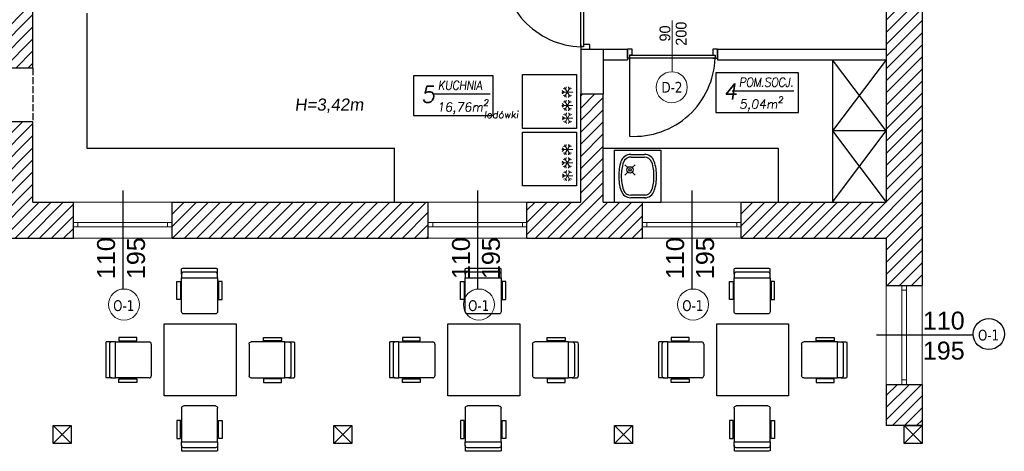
# Model space of a CAD drawing. Header units: millimetres. Extents: x -486876 to 553054, y -140324 to 834178.
# Tile 39 of 155: x -146726 to -135763, y 61893 to 66696. Entities that reach past the tile are written whole.
import ezdxf
from ezdxf.enums import TextEntityAlignment as Align

# ---------------------------------------------------------------- set-up
doc = ezdxf.new("R2010")
doc.units = ezdxf.units.MM
doc.linetypes.add('DASH2', pattern=[0.75, 0.5, -0.25])
doc.linetypes.add('XREF$0$_DASH', pattern=[10, 8, -2])
for name, color, linetype, lineweight in [('_XREF', 252, 'DASH2', 13), ('XREF$0$okna', 8, 'Continuous', 20), ('XREF$0$ściana nośna', 8, 'Continuous', 30)]:
    doc.layers.add(name, color=color, linetype=linetype, lineweight=lineweight)
for name, color, linetype in [('XREF$0$ArchiCAD', 8, 'Continuous'), ('XREF$0$DRZWI', 8, 'Continuous'), ('XREF$0$MEBLE', 8, 'Continuous'), ('XREF$0$MEBLE_ŁAZIENKOWE_I_KUCHENNE', 8, 'Continuous'), ('XREF$0$nowe ściany', 8, 'Continuous'), ('XREF$0$OPIS', 8, 'Continuous'), ('XREF$0$OPISY', 8, 'Continuous'), ('XREF$0$Ppoż', 20, 'Continuous'), ('XREF$0$WIDOK', 8, 'Continuous'), ('XREF$0$WYMIARY', 9, 'Continuous'), ('XREF$0$WYPEŁNIENIA', 8, 'Continuous'), ('XREF$0$ŚCIANY', 8, 'Continuous')]:
    doc.layers.add(name, color=color, linetype=linetype)
doc.styles.add('XREF$0$APLUS', font='arial.ttf', dxfattribs={"width": 0.6})
doc.styles.add('XREF$0$GENERATED_STYLE_1', font='txt')
doc.styles.add('XREF$0$ROMANS', font='romans.shx')
doc.styles.add('XREF$0$Standard', font='arial.ttf')
doc.styles.add('XREF$0$Verdana 0.8', font='verdana.ttf', dxfattribs={"width": 0.8})

# ---------------------------------------------------------------- blocks, each defined once
blk = doc.blocks.new('XREF')
at = {"layer": 'XREF$0$WYPEŁNIENIA'}
h = blk.add_hatch(dxfattribs=at)
h.set_pattern_fill('ANSI31', color=256, scale=3)
h.set_pattern_definition([(45, (-52999.899, 13162.694), (-6.7351921, 6.7351921), [])])
h.paths.add_polyline_path([(5376.1, 10651.8), (5336.7, 10651.8), (5336.7, 10611.8), (5376.1, 10611.8)])
h.paths.add_polyline_path([(5806.7, 10651.8), (5486.1, 10651.8), (5486.1, 10611.8), (5541.7, 10611.8), (5541.7, 10491.8), (5566.7, 10491.8), (5566.7, 10611.8), (5766.7, 10611.8), (5766.7, 10481.8), (5766.7, 10471.8), (5766.7, 10346.8), (5739.7, 10346.8), (5739.7, 10336.8), (5766.7, 10336.8), (5766.7, 10322.5), (5806.7, 10322.5)])
h.paths.add_polyline_path([(5566.7, 10391.8), (5556.7, 10391.8), (5541.7, 10391.8), (5541.7, 10295.8), (5566.7, 10295.8), (5566.7, 10336.8), (5739.7, 10336.8), (5739.7, 10346.8), (5566.7, 10346.8)])
h.paths.add_polyline_path([(5566.7, 10295.8), (5541.7, 10295.8), (5541.7, 10195.8), (5566.7, 10195.8)])
h.paths.add_polyline_path([(5558.6, 10157.4), (5572.6, 10157.4), (5572.6, 10143.4), (5558.6, 10143.4)], flags=16)
edge = h.paths.add_edge_path(flags=16)
edge.add_arc((5565.6, 10150.4), 7, 0, 360)
h.paths.add_polyline_path([(5806.7, 10212.5), (5766.7, 10212.5), (5766.7, 10121.8), (5688.7, 10121.8), (5688.7, 10096.8), (5766.7, 10096.8), (5766.7, 10027.7), (5806.7, 10027.7), (5806.7, 10029.3)])
h.paths.add_polyline_path([(5806.7, 9917.7), (5766.7, 9917.7), (5766.7, 9911.8), (5683.2, 9911.8), (5683.2, 9881.8), (5766.7, 9881.8), (5766.7, 9779.1), (5806.7, 9779.1)])
h.paths.add_polyline_path([(5157.2, 9881.8), (5142.2, 9881.8), (5141.6, 9712.8), (5141.6, 9656.8), (5141.6, 9631.8), (5156.6, 9631.8), (5156.6, 9712.8)])
h.paths.add_polyline_path([(5256.6, 9656.8), (5156.6, 9656.8), (5156.6, 9631.8), (5256.6, 9631.8)])
h.paths.add_polyline_path([(5451.6, 9666.9), (5426.6, 9666.9), (5426.6, 9656.8), (5256.6, 9656.8), (5256.6, 9631.8), (5426.6, 9631.8), (5451.6, 9631.8)])
h.paths.add_polyline_path([(5806.7, 9779.1), (5766.7, 9779.1), (5766.7, 9756.3), (5806.7, 9756.3)])
h.paths.add_polyline_path([(5806.7, 9563.4), (5766.7, 9563.4), (5766.7, 9361.4), (5605.2, 9361.4), (5605.2, 9321.4), (5766.7, 9321.4), (5766.7, 9268.6), (5806.7, 9268.6)])
h.paths.add_polyline_path([(5806.7, 9646.3), (5766.7, 9646.3), (5766.7, 9563.4), (5806.7, 9563.4)])
h.paths.add_polyline_path([(5495.2, 9361.4), (5463.9, 9361.4), (5451.6, 9361.4), (5451.6, 9481.8), (5426.6, 9481.8), (5426.6, 9361.4), (5366.7, 9361.4), (5366.7, 9321.4), (5495.2, 9321.4)])
h.paths.add_polyline_path([(5256.7, 9361.4), (4971.6, 9361.4), (4971.6, 9321.4), (5256.7, 9321.4)])
h.paths.add_polyline_path([(4861.6, 9361.4), (4816.6, 9361.4), (4816.6, 9450.6), (4776.6, 9450.6), (4776.6, 9361.4), (4714.9, 9361.4), (4714.9, 9321.4), (4861.6, 9321.4)])
h.paths.add_polyline_path([(4604.9, 9361.4), (4411.6, 9361.4), (4411.6, 9321.4), (4604.9, 9321.4)])
h.paths.add_polyline_path([(4411.6, 9361.4), (4406.6, 9361.4), (4406.6, 9411.4), (4366.6, 9411.4), (4366.6, 9361.4), (4171.6, 9361.4), (4171.6, 9321.4), (4411.6, 9321.4)])
h.paths.add_polyline_path([(4816.6, 9631.8), (5021.6, 9631.8), (5021.6, 9656.8), (4816.6, 9656.8), (4816.6, 9766.2), (4776.6, 9766.2), (4776.6, 9563.4), (4816.6, 9563.4)])
h.paths.add_polyline_path([(4816.6, 9563.4), (4776.6, 9563.4), (4776.6, 9510.6), (4816.6, 9510.6)])
h.paths.add_polyline_path([(5806.7, 9158.6), (5766.7, 9158.6), (5766.7, 9112.7), (5806.7, 9112.7)])
h.paths.add_polyline_path([(4783.7, 9911.8), (4771.7, 9911.8)])
h.paths.add_polyline_path([(4886.7, 10121.8), (4796.7, 10121.8), (4796.7, 10096.8), (4886.7, 10096.8)])
h.paths.add_polyline_path([(5434.5, 10096.8), (5434.5, 10121.8), (5409.7, 10121.8), (5409.8, 10096.8)])
h.paths.add_polyline_path([(5535, 10121.8), (5535, 10108.8), (5535, 10108.8), (5535, 10096.8), (5588.7, 10096.8), (5588.7, 10121.8), (5575.4, 10121.8), (5575.4, 10162.4), (5566.7, 10162.4), (5566.7, 10195.8), (5541.7, 10195.8), (5541.7, 10121.8)])
at = {"layer": 'XREF$0$DRZWI', "ltscale": 1.2}
blk.add_line((5478.7, 9521.7), (5478.7, 9531.8), dxfattribs=at)
at = {"layer": 'XREF$0$DRZWI'}
for points in [[(5429.6, 9629.8), (5429.6, 9534.3), (5426.6, 9534.3), (5426.6, 9534.3), (5426.6, 9631.8)], [(5426.6, 9536.8), (5426.6, 9531.8), (5436.6, 9531.8), (5436.6, 9536.8)], [(5436.6, 9536.8), (5429.7, 9536.8)], [(5483.7, 9524.8), (5483.7, 9531.8), (5478.7, 9531.8)], [(5573.7, 9531.8), (5573.7, 9524.9)], [(5573.7, 9521.8), (5578.7, 9521.8), (5578.7, 9531.8), (5573.7, 9531.8)], [(5480.7, 9524.8), (5576.2, 9524.8), (5576.2, 9521.8), (5576.2, 9521.8), (5478.7, 9521.7)], [(5483.7, 9524.8), (5480.7, 9524.8), (5480.7, 9434.8), (5480.7, 9434.8)]]:
    blk.add_lwpolyline(points, dxfattribs=at)
for centre, start, end in [((5429.6, 9624.3), 176.5388, 268.128), ((5486.1, 9524.7), 266.5388, 358.128)]:
    blk.add_arc(centre, 90.1, start, end, dxfattribs=at)
at = {"layer": 'XREF$0$MEBLE'}
for p, q in [((4876.6, 9571.8), (4876.6, 9421.4)), ((5706.7, 9519.8), (5706.7, 9361.4)), ((5766.7, 9440.6), (5706.7, 9519.8)), ((5766.7, 9519.8), (5706.7, 9440.6)), ((5766.7, 9440.6), (5706.7, 9440.6)), ((5706.7, 9361.4), (5766.7, 9440.6)), ((5706.7, 9440.6), (5766.7, 9361.4)), ((4876.6, 9421.4), (5219.3, 9421.4)), ((5219.3, 9361.4), (5219.3, 9421.4)), ((5451.6, 9421.4), (5646.4, 9421.4)), ((5646.4, 9421.4), (5646.4, 9361.4)), ((4982.1, 9281.2), (4982.1, 9287.1)), ((5022.1, 9281.2), (5022.1, 9287.1)), ((5297.9, 9281.2), (5297.9, 9287.1)), ((5337.9, 9281.2), (5337.9, 9287.1)), ((5597.3, 9281.2), (5597.3, 9287.1)), ((5637.3, 9281.2), (5637.3, 9287.1)), ((4912.2, 9210.9), (4912.2, 9206.9)), ((4932.2, 9210.9), (4912.2, 9210.9)), ((4932.2, 9206.9), (4932.2, 9210.9)), ((5073.4, 9206.9), (5073.4, 9210.9)), ((5073.4, 9210.9), (5093.4, 9210.9)), ((5093.4, 9210.9), (5093.4, 9206.9)), ((5227.9, 9210.9), (5227.9, 9206.9)), ((5247.9, 9210.9), (5227.9, 9210.9)), ((5247.9, 9206.9), (5247.9, 9210.9)), ((5389.2, 9206.9), (5389.2, 9210.9)), ((5389.2, 9210.9), (5409.2, 9210.9)), ((5409.2, 9210.9), (5409.2, 9206.9)), ((5527.3, 9210.9), (5527.3, 9206.9)), ((5547.3, 9210.9), (5527.3, 9210.9)), ((5547.3, 9206.9), (5547.3, 9210.9)), ((5688.6, 9206.9), (5688.6, 9210.9)), ((5688.6, 9210.9), (5708.6, 9210.9)), ((5708.6, 9210.9), (5708.6, 9206.9)), ((4897.8, 9203.4), (4897.8, 9168.2)), ((4904.2, 9205.8), (4898.3, 9205.8)), ((4901.8, 9203.4), (4901.8, 9168.2)), ((4908.4, 9205.8), (4904.2, 9205.8)), ((4908.4, 9165.8), (4908.4, 9205.8)), ((4908.4, 9205.8), (4946, 9205.8)), ((4908.4, 9165.8), (4908.4, 9205.8)), ((4912.2, 9206.9), (4932.2, 9206.9)), ((4948.4, 9203.4), (4948.4, 9168.2)), ((5057.2, 9203.4), (5057.2, 9168.2)), ((5097.2, 9205.8), (5059.6, 9205.8)), ((5093.4, 9206.9), (5073.4, 9206.9)), ((5097.2, 9165.8), (5097.2, 9205.8)), ((5097.2, 9165.8), (5097.2, 9205.8)), ((5097.2, 9205.8), (5101.4, 9205.8)), ((5101.4, 9205.8), (5107.3, 9205.8)), ((5103.8, 9203.4), (5103.8, 9168.2)), ((5107.8, 9203.4), (5107.8, 9168.2)), ((5213.6, 9203.4), (5213.6, 9168.2)), ((5220, 9205.8), (5214.1, 9205.8)), ((5217.6, 9203.4), (5217.6, 9168.2)), ((5224.1, 9205.8), (5220, 9205.8)), ((5224.1, 9165.8), (5224.1, 9205.8)), ((5224.1, 9205.8), (5261.7, 9205.8)), ((5224.1, 9165.8), (5224.1, 9205.8)), ((5227.9, 9206.9), (5247.9, 9206.9)), ((5264.1, 9203.4), (5264.1, 9168.2)), ((5373, 9203.4), (5373, 9168.2)), ((5413, 9205.8), (5375.4, 9205.8)), ((5409.2, 9206.9), (5389.2, 9206.9)), ((5413, 9165.8), (5413, 9205.8)), ((5413, 9165.8), (5413, 9205.8)), ((5413, 9205.8), (5417.1, 9205.8)), ((5417.1, 9205.8), (5423, 9205.8)), ((5419.5, 9203.4), (5419.5, 9168.2)), ((5423.5, 9203.4), (5423.5, 9168.2)), ((5513, 9203.4), (5513, 9168.2)), ((5519.4, 9205.8), (5513.5, 9205.8)), ((5517, 9203.4), (5517, 9168.2)), ((5523.5, 9205.8), (5519.4, 9205.8)), ((5523.5, 9165.8), (5523.5, 9205.8)), ((5523.5, 9205.8), (5561.1, 9205.8)), ((5523.5, 9165.8), (5523.5, 9205.8)), ((5527.3, 9206.9), (5547.3, 9206.9)), ((5563.5, 9203.4), (5563.5, 9168.2)), ((5672.4, 9203.4), (5672.4, 9168.2)), ((5712.4, 9205.8), (5674.8, 9205.8)), ((5708.6, 9206.9), (5688.6, 9206.9)), ((5712.4, 9165.8), (5712.4, 9205.8)), ((5712.4, 9165.8), (5712.4, 9205.8)), ((5712.4, 9205.8), (5716.5, 9205.8)), ((5716.5, 9205.8), (5722.4, 9205.8)), ((5718.9, 9203.4), (5718.9, 9168.2)), ((5722.9, 9203.4), (5722.9, 9168.2)), ((4904.2, 9165.8), (4898.3, 9165.8)), ((4904.2, 9165.8), (4908.4, 9165.8)), ((4946, 9165.8), (4908.4, 9165.8)), ((5059.6, 9165.8), (5097.2, 9165.8)), ((5101.4, 9165.8), (5097.2, 9165.8)), ((5101.4, 9165.8), (5107.3, 9165.8)), ((5220, 9165.8), (5214.1, 9165.8)), ((5220, 9165.8), (5224.1, 9165.8)), ((5261.7, 9165.8), (5224.1, 9165.8)), ((5375.4, 9165.8), (5413, 9165.8)), ((5417.1, 9165.8), (5413, 9165.8)), ((5417.1, 9165.8), (5423, 9165.8)), ((5519.4, 9165.8), (5513.5, 9165.8)), ((5519.4, 9165.8), (5523.5, 9165.8)), ((5561.1, 9165.8), (5523.5, 9165.8)), ((5674.8, 9165.8), (5712.4, 9165.8)), ((5716.5, 9165.8), (5712.4, 9165.8)), ((5716.5, 9165.8), (5722.4, 9165.8)), ((4912.2, 9160.7), (4912.2, 9164.7)), ((4912.2, 9164.7), (4932.2, 9164.7)), ((4932.2, 9160.7), (4912.2, 9160.7)), ((4932.2, 9164.7), (4932.2, 9160.7)), ((5073.4, 9164.7), (5073.4, 9160.7)), ((5093.4, 9164.7), (5073.4, 9164.7)), ((5073.4, 9160.7), (5093.4, 9160.7)), ((5093.4, 9160.7), (5093.4, 9164.7)), ((5227.9, 9160.7), (5227.9, 9164.7)), ((5227.9, 9164.7), (5247.9, 9164.7)), ((5247.9, 9160.7), (5227.9, 9160.7)), ((5247.9, 9164.7), (5247.9, 9160.7)), ((5389.2, 9164.7), (5389.2, 9160.7)), ((5409.2, 9164.7), (5389.2, 9164.7)), ((5389.2, 9160.7), (5409.2, 9160.7)), ((5409.2, 9160.7), (5409.2, 9164.7)), ((5527.3, 9160.7), (5527.3, 9164.7)), ((5527.3, 9164.7), (5547.3, 9164.7)), ((5547.3, 9160.7), (5527.3, 9160.7)), ((5547.3, 9164.7), (5547.3, 9160.7)), ((5688.6, 9164.7), (5688.6, 9160.7)), ((5708.6, 9164.7), (5688.6, 9164.7)), ((5688.6, 9160.7), (5708.6, 9160.7)), ((5708.6, 9160.7), (5708.6, 9164.7)), ((4982.1, 9132.2), (4982.1, 9094.6)), ((5019.7, 9134.6), (4984.5, 9134.6)), ((5022.1, 9094.6), (5022.1, 9132.2)), ((5297.9, 9132.2), (5297.9, 9094.6)), ((5335.5, 9134.6), (5300.3, 9134.6)), ((5337.9, 9094.6), (5337.9, 9132.2)), ((5597.3, 9132.2), (5597.3, 9094.6)), ((5634.9, 9134.6), (5599.7, 9134.6)), ((5637.3, 9094.6), (5637.3, 9132.2)), ((4977, 9118.4), (4977, 9098.4)), ((4981, 9118.4), (4977, 9118.4)), ((4981, 9098.4), (4981, 9118.4)), ((5023.2, 9118.4), (5027.2, 9118.4)), ((5023.2, 9098.4), (5023.2, 9118.4)), ((5027.2, 9118.4), (5027.2, 9098.4)), ((5292.8, 9118.4), (5292.8, 9098.4)), ((5296.8, 9118.4), (5292.8, 9118.4)), ((5296.8, 9098.4), (5296.8, 9118.4)), ((5339, 9118.4), (5343, 9118.4)), ((5339, 9098.4), (5339, 9118.4)), ((5343, 9118.4), (5343, 9098.4)), ((5592.2, 9118.4), (5592.2, 9098.4)), ((5596.2, 9118.4), (5592.2, 9118.4)), ((5596.2, 9098.4), (5596.2, 9118.4)), ((5638.4, 9118.4), (5642.4, 9118.4)), ((5638.4, 9098.4), (5638.4, 9118.4)), ((5642.4, 9118.4), (5642.4, 9098.4)), ((4977, 9098.4), (4981, 9098.4)), ((4982.1, 9094.6), (5022.1, 9094.6)), ((4982.1, 9094.6), (5022.1, 9094.6)), ((4982.1, 9090.5), (4982.1, 9094.6)), ((4982.1, 9090.5), (4982.1, 9084.5)), ((5022.1, 9094.6), (5022.1, 9090.5)), ((5022.1, 9090.5), (5022.1, 9084.5)), ((5027.2, 9098.4), (5023.2, 9098.4)), ((5292.8, 9098.4), (5296.8, 9098.4)), ((5297.9, 9094.6), (5337.9, 9094.6)), ((5297.9, 9094.6), (5337.9, 9094.6)), ((5297.9, 9090.5), (5297.9, 9094.6)), ((5297.9, 9090.5), (5297.9, 9084.5)), ((5337.9, 9094.6), (5337.9, 9090.5)), ((5337.9, 9090.5), (5337.9, 9084.5)), ((5343, 9098.4), (5339, 9098.4)), ((5592.2, 9098.4), (5596.2, 9098.4)), ((5597.3, 9094.6), (5637.3, 9094.6)), ((5597.3, 9094.6), (5637.3, 9094.6)), ((5597.3, 9090.5), (5597.3, 9094.6)), ((5597.3, 9090.5), (5597.3, 9084.5)), ((5637.3, 9094.6), (5637.3, 9090.5)), ((5637.3, 9090.5), (5637.3, 9084.5)), ((5642.4, 9098.4), (5638.4, 9098.4)), ((5019.7, 9088.1), (4984.5, 9088.1)), ((5019.7, 9084.1), (4984.5, 9084.1)), ((5335.5, 9088.1), (5300.3, 9088.1)), ((5335.5, 9084.1), (5300.3, 9084.1)), ((5634.9, 9088.1), (5599.7, 9088.1)), ((5634.9, 9084.1), (5599.7, 9084.1))]:
    blk.add_line(p, q, dxfattribs=at)
at = {"layer": 'XREF$0$MEBLE', "ltscale": 1.2}
for p, q in [((5463.9, 9419.3), (5463.9, 9361.4)), ((5463.9, 9419.3), (5515.7, 9419.3)), ((5515.7, 9419.3), (5515.7, 9361.4)), ((5515.7, 9419.3), (5515.7, 9361.4)), ((5482.2, 9414.5), (5497.5, 9414.5)), ((5482.2, 9414.5), (5497.5, 9414.5)), ((5482.8, 9411.6), (5497.5, 9411.6)), ((5482.8, 9411.6), (5497.5, 9411.6)), ((5478.9, 9399.8), (5475.6, 9403.1)), ((5478.9, 9399.8), (5475.6, 9403.1)), ((5483.9, 9399.8), (5487.2, 9403.1)), ((5483.9, 9399.8), (5487.2, 9403.1)), ((5478.9, 9394.8), (5475.6, 9391.5)), ((5478.9, 9394.8), (5475.6, 9391.5)), ((5483.9, 9394.8), (5487.2, 9391.5)), ((5483.9, 9394.8), (5487.2, 9391.5)), ((5498.7, 9369.2), (5482.2, 9369.2)), ((5498.7, 9369.2), (5482.2, 9369.2)), ((5498.7, 9366.3), (5482.2, 9366.3)), ((5498.7, 9366.3), (5482.2, 9366.3)), ((5463.9, 9361.4), (5515.7, 9361.4))]:
    blk.add_line(p, q, dxfattribs=at)
at = {"layer": 'XREF$0$MEBLE'}
for points in [[(5022.1, 9287.1, 0.096396), (5019.7, 9287.6), (4984.5, 9287.6, 0.096396), (4982.1, 9287.1)], [(5337.9, 9287.1, 0.096396), (5335.5, 9287.6), (5300.3, 9287.6, 0.096396), (5297.9, 9287.1)], [(5637.3, 9287.1, 0.096396), (5634.9, 9287.6), (5599.7, 9287.6, 0.096396), (5597.3, 9287.1)]]:
    blk.add_lwpolyline(points, format="xyb", dxfattribs=at)
for points in [[(5019.7, 9283.6), (4984.5, 9283.6, 0.414214), (4982.1, 9281.2), (4982.1, 9277), (5022.1, 9277), (5022.1, 9281.2, 0.414214)], [(5019.7, 9237), (4984.5, 9237, -0.414214), (4982.1, 9239.4), (4982.1, 9277), (5022.1, 9277), (5022.1, 9239.4, -0.414214)], [(5335.5, 9283.6), (5300.3, 9283.6, 0.414214), (5297.9, 9281.2), (5297.9, 9277), (5337.9, 9277), (5337.9, 9281.2, 0.414214)], [(5335.5, 9237), (5300.3, 9237, -0.414214), (5297.9, 9239.4), (5297.9, 9277), (5337.9, 9277), (5337.9, 9239.4, -0.414214)], [(5634.9, 9283.6), (5599.7, 9283.6, 0.414214), (5597.3, 9281.2), (5597.3, 9277), (5637.3, 9277), (5637.3, 9281.2, 0.414214)], [(5634.9, 9237), (5599.7, 9237, -0.414214), (5597.3, 9239.4), (5597.3, 9277), (5637.3, 9277), (5637.3, 9239.4, -0.414214)]]:
    blk.add_lwpolyline(points, format="xyb", close=True, dxfattribs=at)
for points in [[(4981, 9253.2), (4977, 9253.2), (4977, 9273.2), (4981, 9273.2)], [(5023.2, 9253.2), (5027.2, 9253.2), (5027.2, 9273.2), (5023.2, 9273.2)], [(5296.8, 9253.2), (5292.8, 9253.2), (5292.8, 9273.2), (5296.8, 9273.2)], [(5339, 9253.2), (5343, 9253.2), (5343, 9273.2), (5339, 9273.2)], [(5596.2, 9253.2), (5592.2, 9253.2), (5592.2, 9273.2), (5596.2, 9273.2)], [(5638.4, 9253.2), (5642.4, 9253.2), (5642.4, 9273.2), (5638.4, 9273.2)], [(5042.8, 9225.8), (5042.8, 9145.8), (4962.8, 9145.8), (4962.8, 9225.8)], [(5358.6, 9225.8), (5358.6, 9145.8), (5278.6, 9145.8), (5278.6, 9225.8)], [(5658, 9225.8), (5658, 9145.8), (5578, 9145.8), (5578, 9225.8)]]:
    blk.add_lwpolyline(points, close=True, dxfattribs=at)
at = {"layer": 'XREF$0$MEBLE', "ltscale": 1.2}
for radius in [3.54, 3.54, 1.42, 1.42]:
    blk.add_circle((5481.4, 9397.3), radius, dxfattribs=at)
for centre, radius, start, end in [((5521.9, 9390.4), 53.1, 162.2042, 180), ((5521.9, 9390.4), 53.1, 162.2042, 180), ((5482.2, 9403.1), 11.4, 90, 162.2042), ((5482.2, 9403.1), 11.4, 90, 162.2042), ((5482.2, 9403.1), 8.49, 86.1642, 162.2042), ((5482.2, 9403.1), 8.49, 86.1642, 162.2042), ((5497.5, 9403.1), 11.4, 17.7958, 90), ((5497.5, 9403.1), 11.4, 17.7958, 90), ((5497.5, 9403.1), 8.49, 17.7958, 90), ((5497.5, 9403.1), 8.49, 17.7958, 90), ((5457.9, 9390.4), 53.1, 360, 17.7958), ((5457.9, 9390.4), 53.1, 360, 17.7958), ((5521.9, 9390.4), 50.2, 162.2042, 180), ((5521.9, 9390.4), 50.2, 162.2042, 180), ((5457.9, 9390.4), 50.2, 360, 17.7958), ((5457.9, 9390.4), 50.2, 360, 17.7958), ((5521.9, 9390.4), 53.1, 180, 197.7958), ((5521.9, 9390.4), 53.1, 180, 197.7958), ((5521.9, 9390.4), 50.2, 180, 197.7958), ((5521.9, 9390.4), 50.2, 180, 197.7958), ((5457.9, 9390.4), 50.2, 342.2042, 360), ((5457.9, 9390.4), 50.2, 342.2042, 360), ((5457.9, 9390.4), 53.1, 342.2042, 360), ((5457.9, 9390.4), 53.1, 342.2042, 360), ((5482.3, 9377.7), 11.4, 197.877, 269.7877), ((5482.3, 9377.7), 11.4, 197.877, 269.7877), ((5481.7, 9378.4), 9.33, 180, 180.0277), ((5481.7, 9378.4), 9.33, 180, 180.0277), ((5482.3, 9377.7), 8.53, 197.9046, 269.7154), ((5482.3, 9377.7), 8.53, 197.9046, 269.7154), ((5497.5, 9377.6), 8.49, 270, 342.2042), ((5497.5, 9377.6), 8.49, 270, 342.2042), ((5497.5, 9377.6), 11.4, 270, 342.2042), ((5497.5, 9377.6), 11.4, 270, 342.2042)]:
    blk.add_arc(centre, radius, start, end, dxfattribs=at)
at = {"layer": 'XREF$0$MEBLE'}
for centre, major_axis, start_param, end_param in [((4904.2, 9203.4), (4.53, -4.53), 3.542594, 3.926991), ((4904.2, 9203.4), (1.7, -1.7), 2.356194, 3.926991), ((4946, 9203.4), (1.7, 1.7), -0.785398, 0.785398), ((5220, 9203.4), (4.53, -4.53), 3.542594, 3.926991), ((5220, 9203.4), (1.7, -1.7), 2.356194, 3.926991), ((5261.7, 9203.4), (1.7, 1.7), -0.785398, 0.785398), ((5519.4, 9203.4), (4.53, -4.53), 3.542594, 3.926991), ((5519.4, 9203.4), (1.7, -1.7), 2.356194, 3.926991), ((5561.1, 9203.4), (1.7, 1.7), -0.785398, 0.785398), ((4904.2, 9168.2), (4.53, 4.53), 2.356194, 2.740591), ((4904.2, 9168.2), (1.7, 1.7), 2.356194, 3.926991), ((4946, 9168.2), (1.7, -1.7), 5.497787, 7.068583), ((5220, 9168.2), (4.53, 4.53), 2.356194, 2.740591), ((5220, 9168.2), (1.7, 1.7), 2.356194, 3.926991), ((5261.7, 9168.2), (1.7, -1.7), 5.497787, 7.068583), ((5519.4, 9168.2), (4.53, 4.53), 2.356194, 2.740591), ((5519.4, 9168.2), (1.7, 1.7), 2.356194, 3.926991), ((5561.1, 9168.2), (1.7, -1.7), 5.497787, 7.068583)]:
    blk.add_ellipse(centre, major_axis=major_axis, ratio=1, start_param=start_param, end_param=end_param, dxfattribs=at)
at = {"layer": 'XREF$0$MEBLE', "extrusion": (0, 0, -1)}
for centre, major_axis, start_param, end_param in [((5059.6, 9203.4), (-1.7, 1.7), -0.785398, 0.785398), ((5101.4, 9203.4), (-1.7, -1.7), 2.356194, 3.926991), ((5101.4, 9203.4), (-4.53, -4.53), 3.542594, 3.926991), ((5375.4, 9203.4), (-1.7, 1.7), -0.785398, 0.785398), ((5417.1, 9203.4), (-1.7, -1.7), 2.356194, 3.926991), ((5417.1, 9203.4), (-4.53, -4.53), 3.542594, 3.926991), ((5674.8, 9203.4), (-1.7, 1.7), -0.785398, 0.785398), ((5716.5, 9203.4), (-1.7, -1.7), 2.356194, 3.926991), ((5716.5, 9203.4), (-4.53, -4.53), 3.542594, 3.926991), ((5059.6, 9168.2), (-1.7, -1.7), 5.497787, 7.068583), ((5101.4, 9168.2), (-1.7, 1.7), 2.356194, 3.926991), ((5101.4, 9168.2), (-4.53, 4.53), 2.356194, 2.740591), ((5375.4, 9168.2), (-1.7, -1.7), 5.497787, 7.068583), ((5417.1, 9168.2), (-1.7, 1.7), 2.356194, 3.926991), ((5417.1, 9168.2), (-4.53, 4.53), 2.356194, 2.740591), ((5674.8, 9168.2), (-1.7, -1.7), 5.497787, 7.068583), ((5716.5, 9168.2), (-1.7, 1.7), 2.356194, 3.926991), ((5716.5, 9168.2), (-4.53, 4.53), 2.356194, 2.740591), ((4984.5, 9132.2), (-1.7, -1.7), 0.785398, 2.356194), ((5019.7, 9132.2), (-1.7, 1.7), 0.785398, 2.356194), ((5300.3, 9132.2), (-1.7, -1.7), 0.785398, 2.356194), ((5335.5, 9132.2), (-1.7, 1.7), 0.785398, 2.356194), ((5599.7, 9132.2), (-1.7, -1.7), 0.785398, 2.356194), ((5634.9, 9132.2), (-1.7, 1.7), 0.785398, 2.356194), ((4984.5, 9090.5), (-1.7, -1.7), 5.497787, 7.068583), ((5019.7, 9090.5), (-1.7, 1.7), 2.356194, 3.926991), ((5300.3, 9090.5), (-1.7, -1.7), 5.497787, 7.068583), ((5335.5, 9090.5), (-1.7, 1.7), 2.356194, 3.926991), ((5599.7, 9090.5), (-1.7, -1.7), 5.497787, 7.068583), ((5634.9, 9090.5), (-1.7, 1.7), 2.356194, 3.926991), ((4984.5, 9090.5), (-4.53, 4.53), 3.926991, 4.311388), ((5019.7, 9090.5), (-4.53, -4.53), 5.11339, 5.497787), ((5300.3, 9090.5), (-4.53, 4.53), 3.926991, 4.311388), ((5335.5, 9090.5), (-4.53, -4.53), 5.11339, 5.497787), ((5599.7, 9090.5), (-4.53, 4.53), 3.926991, 4.311388), ((5634.9, 9090.5), (-4.53, -4.53), 5.11339, 5.497787)]:
    blk.add_ellipse(centre, major_axis=major_axis, ratio=1, start_param=start_param, end_param=end_param, dxfattribs=at)
at = {"layer": 'XREF$0$MEBLE_ŁAZIENKOWE_I_KUCHENNE', "linetype": 'Continuous', "lineweight": 13}
for p, q in [((5417.6, 9483.9), (5405.6, 9483.9)), ((5408.1, 9483.9), (5405.9, 9485.8)), ((5408.1, 9483.9), (5405.9, 9482)), ((5409.9, 9486.9), (5407.1, 9487.9)), ((5414.6, 9489.1), (5408.6, 9478.7)), ((5408.6, 9489.1), (5414.6, 9478.7)), ((5409.9, 9486.9), (5410.4, 9489.8)), ((5413.4, 9486.9), (5412.8, 9489.8)), ((5413.4, 9486.9), (5416.1, 9487.9)), ((5409.9, 9480.9), (5407.1, 9479.9)), ((5409.9, 9472.2), (5407.1, 9473.1)), ((5414.6, 9474.3), (5408.6, 9463.9)), ((5408.6, 9474.3), (5414.6, 9463.9)), ((5409.9, 9480.9), (5410.4, 9478)), ((5409.9, 9472.2), (5410.4, 9475)), ((5413.4, 9480.9), (5412.8, 9478)), ((5413.4, 9472.1), (5412.8, 9475)), ((5413.4, 9480.9), (5416.1, 9479.9)), ((5413.4, 9472.1), (5416.1, 9473.1)), ((5417.6, 9469.1), (5405.6, 9469.1)), ((5408.1, 9469.1), (5405.9, 9471.1)), ((5408.1, 9469.1), (5405.9, 9467.2)), ((5409.9, 9466.1), (5407.1, 9465.2)), ((5409.9, 9466.1), (5410.4, 9463.2)), ((5413.4, 9466.1), (5412.8, 9463.2)), ((5413.4, 9466.1), (5416.1, 9465.1)), ((5417.9, 9454.9), (5405.9, 9454.9)), ((5408.4, 9454.9), (5406.2, 9456.8)), ((5408.4, 9454.9), (5406.2, 9453)), ((5410.2, 9457.9), (5407.4, 9458.9)), ((5410.1, 9451.9), (5407.4, 9451)), ((5414.9, 9460.1), (5408.9, 9449.7)), ((5408.9, 9460.1), (5414.9, 9449.7)), ((5410.1, 9451.9), (5410.7, 9449)), ((5410.2, 9457.9), (5410.7, 9460.8)), ((5413.7, 9451.9), (5413.1, 9449)), ((5413.7, 9457.9), (5413.2, 9460.8)), ((5413.7, 9457.9), (5416.5, 9458.9)), ((5413.7, 9451.9), (5416.5, 9450.9)), ((5417.6, 9419.8), (5405.6, 9419.8)), ((5408.1, 9419.8), (5405.9, 9421.7)), ((5408.1, 9419.8), (5405.9, 9417.9)), ((5409.9, 9422.9), (5407.1, 9423.8)), ((5414.6, 9425), (5408.6, 9414.6)), ((5408.6, 9425), (5414.6, 9414.6)), ((5409.9, 9422.9), (5410.4, 9425.7)), ((5413.4, 9422.8), (5412.8, 9425.7)), ((5413.4, 9422.8), (5416.1, 9423.8)), ((5408.1, 9405.1), (5405.9, 9407)), ((5409.9, 9416.8), (5407.1, 9415.9)), ((5409.9, 9408.1), (5407.1, 9409)), ((5414.6, 9410.2), (5408.6, 9399.9)), ((5408.6, 9410.2), (5414.6, 9399.8)), ((5409.9, 9416.8), (5410.4, 9413.9)), ((5409.9, 9408.1), (5410.4, 9410.9)), ((5413.4, 9416.8), (5412.8, 9413.9)), ((5413.4, 9408.1), (5412.8, 9410.9)), ((5413.4, 9416.8), (5416.1, 9415.8)), ((5413.4, 9408.1), (5416.1, 9409)), ((5417.6, 9405), (5405.6, 9405.1)), ((5408.1, 9405.1), (5405.9, 9403.1)), ((5409.9, 9402), (5407.1, 9401.1)), ((5414.9, 9396), (5408.9, 9385.6)), ((5408.9, 9396), (5414.9, 9385.6)), ((5409.9, 9402), (5410.4, 9399.2)), ((5410.2, 9393.9), (5410.7, 9396.7)), ((5413.4, 9402), (5412.8, 9399.2)), ((5413.7, 9393.9), (5413.2, 9396.7)), ((5413.4, 9402), (5416.1, 9401.1)), ((5417.9, 9390.8), (5405.9, 9390.8)), ((5408.4, 9390.8), (5406.2, 9392.8)), ((5408.4, 9390.8), (5406.2, 9388.9)), ((5410.2, 9393.9), (5407.4, 9394.8)), ((5410.1, 9387.8), (5407.4, 9386.9)), ((5410.1, 9387.8), (5410.7, 9385)), ((5413.7, 9387.8), (5413.1, 9384.9)), ((5413.7, 9393.9), (5416.5, 9394.8)), ((5413.7, 9387.8), (5416.5, 9386.8))]:
    blk.add_line(p, q, dxfattribs=at)
at = {"layer": 'XREF$0$MEBLE_ŁAZIENKOWE_I_KUCHENNE'}
for points in [[(5361.7, 9443.5), (5361.7, 9503.5), (5421.7, 9503.5), (5421.7, 9443.5)], [(5361.7, 9379.4), (5361.7, 9439.4), (5421.7, 9439.4), (5421.7, 9379.4)]]:
    blk.add_lwpolyline(points, close=True, dxfattribs=at)
at = {"layer": 'XREF$0$nowe ściany'}
for p, q in [((5426.6, 9531.8), (5451.6, 9531.8)), ((5426.6, 9531.8), (5426.6, 9481.8)), ((5426.6, 9531.8), (5451.6, 9531.8)), ((5451.6, 9531.8), (5451.6, 9481.8)), ((5451.6, 9531.8), (5478.7, 9531.8)), ((5478.7, 9531.8), (5478.7, 9519.8)), ((5578.7, 9531.8), (5766.7, 9531.8)), ((5578.7, 9531.8), (5578.7, 9519.8)), ((5451.6, 9519.8), (5478.7, 9519.8)), ((5578.7, 9519.8), (5766.7, 9519.8)), ((4816.6, 9510.6), (4776.6, 9510.6)), ((4816.6, 9450.6), (4776.6, 9450.6))]:
    blk.add_line(p, q, dxfattribs=at)
at = {"layer": 'XREF$0$nowe ściany', "linetype": 'XREF$0$_DASH'}
blk.add_line((4816.6, 9510.6), (4816.6, 9450.6), dxfattribs=at)
at = {"layer": 'XREF$0$okna'}
for p, q in [((4971.6, 9361.4), (4861.6, 9361.4)), ((5366.7, 9361.4), (5256.7, 9361.4)), ((5605.2, 9361.4), (5495.2, 9361.4)), ((4866.6, 9338.9), (4971.6, 9338.9)), ((4971.6, 9333.9), (4866.6, 9333.9)), ((5261.7, 9338.9), (5366.7, 9338.9)), ((5366.7, 9333.9), (5261.7, 9333.9)), ((5500.2, 9338.9), (5605.2, 9338.9)), ((5605.2, 9333.9), (5500.2, 9333.9)), ((4861.6, 9321.4), (4971.6, 9321.4)), ((5256.7, 9321.4), (5366.7, 9321.4)), ((5495.2, 9321.4), (5605.2, 9321.4)), ((5766.7, 9158.6), (5766.7, 9268.6)), ((5789.2, 9163.6), (5789.2, 9266.1)), ((5806.7, 9158.6), (5806.7, 9268.6)), ((5784.2, 9163.6), (5784.2, 9263.6))]:
    blk.add_line(p, q, dxfattribs=at)
blk.add_lwpolyline([(5528.5, 9563.6), (5528.5, 9506.5)], dxfattribs=at)
for points in [[(4866.6, 9333.9), (4861.6, 9333.9), (4861.6, 9338.9), (4866.6, 9338.9)], [(4971.6, 9333.9), (4966.6, 9333.9), (4966.6, 9338.9), (4971.6, 9338.9)], [(5261.7, 9333.9), (5256.7, 9333.9), (5256.7, 9338.9), (5261.7, 9338.9)], [(5366.7, 9333.9), (5361.7, 9333.9), (5361.7, 9338.9), (5366.7, 9338.9)], [(5500.2, 9333.9), (5495.2, 9333.9), (5495.2, 9338.9), (5500.2, 9338.9)], [(5605.2, 9333.9), (5600.2, 9333.9), (5600.2, 9338.9), (5605.2, 9338.9)], [(5789.2, 9263.6), (5784.2, 9263.6), (5784.2, 9268.6), (5789.2, 9268.6)], [(5789.2, 9158.6), (5784.2, 9158.6), (5784.2, 9163.6), (5789.2, 9163.6)]]:
    blk.add_lwpolyline(points, close=True, dxfattribs=at)
for centre in [(5527.9, 9489.2), (4918, 9247.4), (5313.2, 9247.4), (5551.6, 9247.4)]:
    blk.add_circle(centre, 17.3, dxfattribs=at)
at = {"layer": 'XREF$0$OPIS'}
for p, q in [((5595.1, 9485.2), (5663.8, 9485.2)), ((5262.8, 9481.9), (5325.8, 9481.9))]:
    blk.add_line(p, q, dxfattribs=at)
for points in [[(5668.9, 9505.2), (5577, 9505.2), (5577, 9461), (5668.9, 9461)], [(5328.9, 9501.8), (5240.4, 9501.8), (5240.4, 9457.7), (5328.9, 9457.7)]]:
    blk.add_lwpolyline(points, close=True, dxfattribs=at)
at = {"layer": 'XREF$0$Ppoż'}
for p, q in [((4916.6, 9374.5), (4916.6, 9264.6)), ((5311.7, 9374.5), (5311.7, 9264.6)), ((5550.2, 9374.5), (5550.2, 9264.6)), ((5756, 9213.6), (5863.6, 9213.6))]:
    blk.add_line(p, q, dxfattribs=at)
blk.add_circle((5880.9, 9214.6), 17.3, dxfattribs=at)
at = {"layer": 'XREF$0$WIDOK'}
for p, q in [((4839.1, 9092.7), (4859.1, 9112.7)), ((4859.1, 9092.7), (4839.1, 9112.7)), ((5151.6, 9092.7), (5171.6, 9112.7)), ((5171.6, 9092.7), (5151.6, 9112.7)), ((5464.1, 9092.7), (5484.1, 9112.7)), ((5484.1, 9092.7), (5464.1, 9112.7)), ((5786.7, 9092.7), (5806.7, 9112.7)), ((5806.7, 9092.7), (5786.7, 9112.7))]:
    blk.add_line(p, q, dxfattribs=at)
for points in [[(4839.1, 9112.7), (4859.1, 9112.7), (4859.1, 9092.7), (4839.1, 9092.7)], [(5151.6, 9112.7), (5171.6, 9112.7), (5171.6, 9092.7), (5151.6, 9092.7)], [(5464.1, 9112.7), (5484.1, 9112.7), (5484.1, 9092.7), (5464.1, 9092.7)], [(5786.7, 9112.7), (5806.7, 9112.7), (5806.7, 9092.7), (5786.7, 9092.7)]]:
    blk.add_lwpolyline(points, close=True, dxfattribs=at)
at = {"layer": 'XREF$0$ściana nośna'}
for p, q in [((5766.7, 9646.3), (5766.7, 9361.4)), ((5806.7, 9646.3), (5806.7, 9268.6)), ((4816.6, 9510.6), (4816.6, 9631.8)), ((5426.6, 9361.4), (5426.6, 9481.8)), ((5426.6, 9481.8), (5451.6, 9481.8)), ((5451.6, 9361.4), (5451.6, 9481.8)), ((4816.6, 9361.4), (4816.6, 9450.6)), ((4816.6, 9361.4), (4861.6, 9361.4)), ((4861.6, 9321.4), (4861.6, 9361.4)), ((4971.6, 9361.4), (5256.7, 9361.4)), ((4971.6, 9321.4), (4971.6, 9361.4)), ((5256.7, 9321.4), (5256.7, 9361.4)), ((5366.7, 9361.4), (5426.6, 9361.4)), ((5366.7, 9321.4), (5366.7, 9361.4)), ((5451.6, 9361.4), (5495.2, 9361.4)), ((5495.2, 9321.4), (5495.2, 9361.4)), ((5605.2, 9361.4), (5766.7, 9361.4)), ((5605.2, 9321.4), (5605.2, 9361.4)), ((4714.9, 9321.4), (4861.6, 9321.4)), ((4971.6, 9321.4), (5256.7, 9321.4)), ((5366.7, 9321.4), (5495.2, 9321.4)), ((5605.2, 9321.4), (5766.7, 9321.4)), ((5766.7, 9321.4), (5766.7, 9268.6)), ((5766.7, 9268.6), (5806.7, 9268.6)), ((5766.7, 9158.6), (5766.7, 9112.7)), ((5766.7, 9158.6), (5806.7, 9158.6)), ((5806.7, 9158.6), (5806.7, 9112.7)), ((5806.7, 9112.7), (5766.7, 9112.7))]:
    blk.add_line(p, q, dxfattribs=at)
at = {"layer": 'XREF$0$ŚCIANY', "lineweight": 25, "ltscale": 1.2}
blk.add_line((5578.7, 9521.8), (5578.7, 9531.8), dxfattribs=at)
blk.add_line((5578.7, 9521.8), (5578.7, 9531.8), dxfattribs=at)
at = {"style": 'XREF$0$APLUS'}
blk.add_attdef('165', text='', height=12.9, rotation=90, dxfattribs=at).set_placement((5850.3, 4086.9), align=Align.TOP_CENTER)
blk.add_attdef('70', text='', height=12.9, rotation=90, dxfattribs=at).set_placement((5846.7, 4087), align=Align.BOTTOM_CENTER)
at = {"layer": 'XREF$0$ArchiCAD', "style": 'XREF$0$GENERATED_STYLE_1'}
for s, p in [('200', (5547.9, 9535.5)), ('90', (5529.9, 9540.2))]:
    blk.add_text(s, height=12, rotation=90, dxfattribs=at).set_placement(p, align=Align.BOTTOM_LEFT)
at = {"layer": 'XREF$0$DRZWI', "style": 'XREF$0$APLUS'}
for tag, height, p in [('90', 10.6, (3968.1, 17970.8)), ('90', 10.6, (4273.7, 17907.6)), ('90', 10.6, (4647.1, 17907.6)), ('90', 10.6, (4995.7, 17907.6)), ('90', 10.6, (5345, 17907.6)), ('90', 8.24, (3625.9, 17450.5)), ('90', 8.24, (4282.6, 17436.6)), ('90', 8.24, (4577.8, 17436.6)), ('90', 8.24, (5003.1, 17436.6)), ('90', 8.24, (5301, 17436.6)), ('90', 8.24, (5625.6, 17351)), ('110', 12.9, (3772.7, 10725)), ('100', 12.9, (3763.8, 10003.4)), ('90', 10.6, (3383.4, 9922)), ('83', 10.6, (4118.7, 4184))]:
    blk.add_attdef(tag, text='', height=height, dxfattribs=at).set_placement(p, align=Align.BOTTOM_CENTER)
for tag, height, p in [('200', 10.6, (3968, 17967.9)), ('200', 10.6, (4273.6, 17904.7)), ('200', 10.6, (4647, 17904.7)), ('200', 10.6, (4995.6, 17904.7)), ('200', 10.6, (5344.9, 17904.7)), ('200', 8.24, (3625.9, 17448.3)), ('200', 8.24, (4282.6, 17434.4)), ('200', 8.24, (4577.8, 17434.4)), ('200', 8.24, (5003.1, 17434.4)), ('200', 8.24, (5301, 17434.4)), ('200', 8.24, (5625.6, 17348.7)), ('210', 12.9, (3772.6, 10721.5)), ('200', 12.9, (3763.8, 9999.8)), ('200', 10.6, (3383.3, 9919.1)), ('178', 10.6, (4118.6, 4181.1))]:
    blk.add_attdef(tag, text='', height=height, dxfattribs=at).set_placement(p, align=Align.TOP_CENTER)
for tag, height, p in [('96', 10.6, (4202, 17787.4)), ('100', 10.6, (5719.8, 17787.4)), ('100', 12.9, (4040.5, 17776.3)), ('100', 12.9, (4599.3, 17777)), ('100', 12.9, (4948, 17777)), ('100', 12.9, (5297.4, 17777)), ('100', 12.9, (3575.6, 17557.2)), ('100', 12.9, (3932.3, 17557.2)), ('100', 12.9, (4215.6, 17557.2)), ('100', 12.9, (4630.2, 17557.2)), ('100', 12.9, (4954.9, 17557.2)), ('100', 12.9, (5353.3, 17557.2)), ('100', 12.9, (5612.4, 17557.2)), ('90', 11.8, (4712.9, 10187.3)), ('90', 11.8, (4933.8, 10129.1)), ('90', 11.8, (5359.8, 10117.2)), ('120', 13.5, (3472.1, 9987.9)), ('90', 11.8, (4206.2, 4035.8))]:
    blk.add_attdef(tag, text='', height=height, rotation=90, dxfattribs=at).set_placement(p, align=Align.BOTTOM_CENTER)
for tag, height, p in [('205', 10.6, (4204.9, 17787.3)), ('210', 10.6, (5722.6, 17787.3)), ('210', 12.9, (4044.1, 17776.2)), ('210', 12.9, (4602.9, 17776.8)), ('210', 12.9, (4951.5, 17776.8)), ('210', 12.9, (5301, 17776.8)), ('210', 12.9, (3579.2, 17557)), ('210', 12.9, (3935.9, 17557)), ('210', 12.9, (4219.1, 17557)), ('210', 12.9, (4633.7, 17557)), ('210', 12.9, (4958.4, 17557)), ('210', 12.9, (5356.8, 17557)), ('210', 12.9, (5615.9, 17557)), ('200', 11.8, (4716.1, 10187.1)), ('200', 11.8, (4937, 10129)), ('200', 11.8, (5363, 10117.1)), ('210', 13.5, (3475.8, 9987.9)), ('170', 11.8, (4209.4, 4035.7))]:
    blk.add_attdef(tag, text='', height=height, rotation=90, dxfattribs=at).set_placement(p, align=Align.TOP_CENTER)
at = {"layer": 'XREF$0$OPIS', "attachment_point": 1, "style": 'XREF$0$Standard'}
for s, width, gutter_width, insert, char_height in [('\\A1;{\\Fromans|c238;\\Q8;\\W0.9;\\T0.95;KUCHNIA}', 79.024, 1, (5267.3, 9496.5), 10), ('\\A1;{\\Fromans|c238;\\Q8;\\W0.9;\\T0.95;POM.SOCJ.}', 79.024, 1, (5602.5, 9499.9), 10), ('\\A1;{\\Fromans|c238;\\Q8;5}', 79.024, 1, (5248.8, 9490.3), 18), ('\\A1;{\\Fromans|c238;\\Q8;4}', 79.024, 1, (5585.4, 9493.6), 18), ('\\A1;{\\Fromans|c238;\\Q8;16,76m\\H0.7x;\\S2^ ;}', 79.024, 1, (5266.5, 9475.6), 10), ('\\A1;{\\Fromans|c238;\\Q8;5,04m\\H0.7x;\\S2^ ;}', 79.024, 1, (5603.1, 9478.9), 10), ('\\pxqc;110\\P195', 34.678, 12.5, (5813.4, 9239.5), 20)]:
    blk.add_mtext_dynamic_manual_height_columns(s, width=width, gutter_width=gutter_width, heights=[0], dxfattribs=dict(at, insert=insert, char_height=char_height))
at = {"layer": 'XREF$0$OPIS', "ltscale": 1.2, "insert": (5108, 9476.7), "char_height": 13.44, "width": 367.721, "attachment_point": 1, "style": 'XREF$0$Standard'}
blk.add_mtext('{\\Q7;H=3,42m}', dxfattribs=at)
at = {"layer": 'XREF$0$OPIS', "char_height": 20, "attachment_point": 1, "rotation": 90, "style": 'XREF$0$Standard'}
for insert in [(4888, 9275.7), (5283.2, 9275.7), (5521.6, 9275.7)]:
    blk.add_mtext_dynamic_manual_height_columns('110\\P195', width=34.678, gutter_width=12.5, heights=[0], dxfattribs=dict(at, insert=insert))
at = {"layer": 'XREF$0$OPISY', "style": 'XREF$0$Verdana 0.8', "width": 0.8}
blk.add_text('D-2', height=12, rotation=360, dxfattribs=at).set_placement((5528.1, 9489.2), align=Align.MIDDLE_CENTER)
at = {"layer": 'XREF$0$Ppoż', "style": 'XREF$0$Verdana 0.8', "width": 0.8}
for p in [(4917.7, 9246.2), (5312.9, 9246.2), (5551.3, 9246.2), (5880.6, 9213.4)]:
    blk.add_text('O-1', height=12, rotation=360, dxfattribs=at).set_placement(p, align=Align.MIDDLE_CENTER)
at = {"layer": 'XREF$0$WYMIARY', "insert": (5318.8, 9462.8), "char_height": 8, "width": 174.628, "attachment_point": 1, "style": 'XREF$0$ROMANS'}
blk.add_mtext('{\\Q7;lodówki}', dxfattribs=at)

msp = doc.modelspace()

# ---------------------------------------------------------------- block references
at = {"layer": '_XREF', "xscale": 10, "yscale": 10, "zscale": 10}
msp.add_blockref('XREF', (-194744.7507, -28948.20066), dxfattribs=at)

doc.saveas('drawing.dxf')
